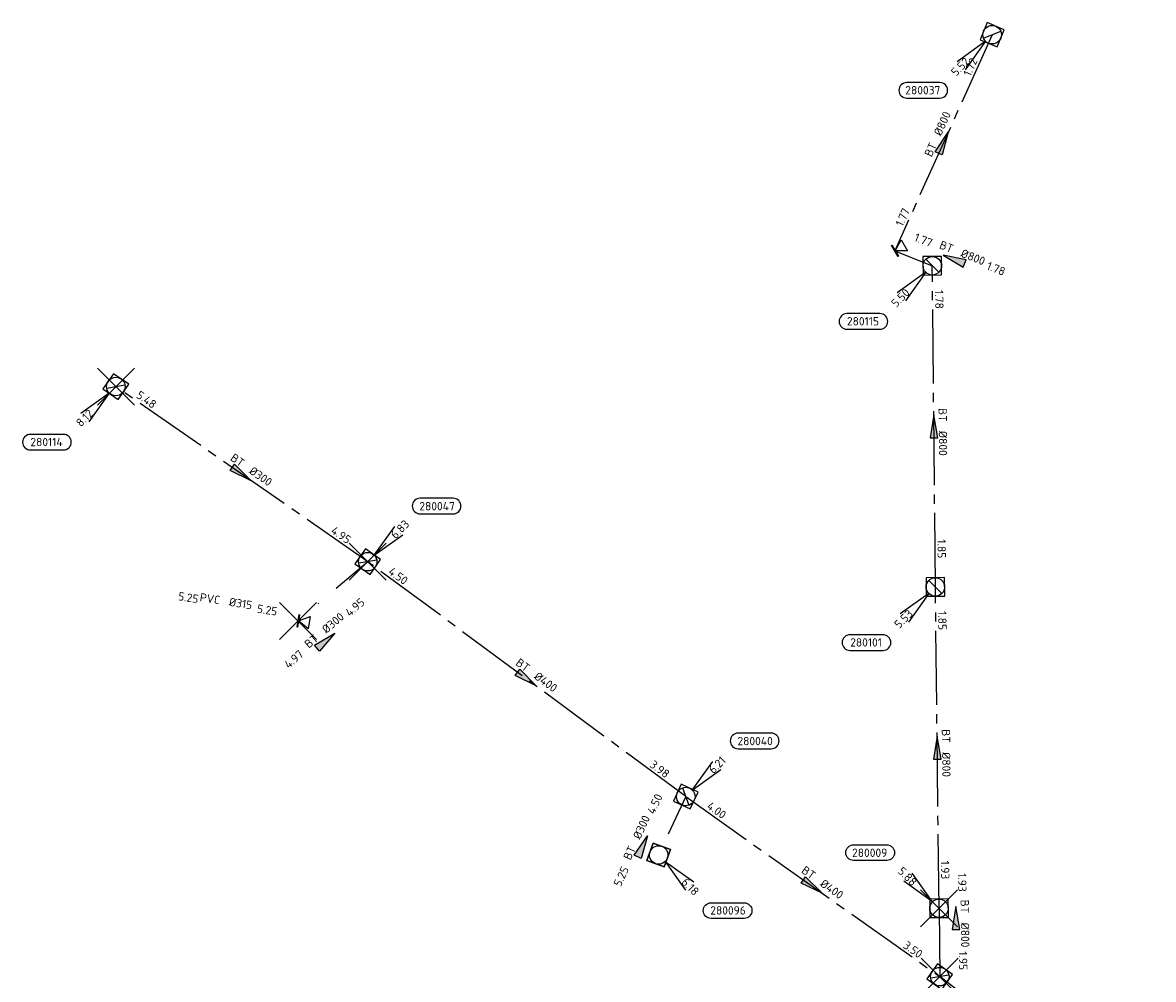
# Model space of a CAD drawing. Header units: metres. Extents: x 153343 to 157271, y 461673 to 467005.
# Tile 3 of 191: x 154419 to 154602, y 462715 to 462871. Entities that reach past the tile are written whole.
import ezdxf
from ezdxf.enums import TextEntityAlignment as Align

# ---------------------------------------------------------------- set-up
doc = ezdxf.new("R2010")
doc.units = ezdxf.units.M
doc.header["$LTSCALE"] = 0.75
doc.header["$PDMODE"] = 3
doc.header["$PDSIZE"] = 3
doc.linetypes.add('RI-GWA_BETON', pattern=[22, 16, -2, 2, -2])
doc.linetypes.add('RI-VWA_BETON', pattern=[19, 9, -5, 0, -5])
doc.layers.get('0').update_dxf_attribs({"lineweight": 25})
doc.layers.get('defpoints').update_dxf_attribs({"lineweight": 25})
for name, color, linetype, lineweight in [('B-OI-RI-GWA_HULPSTUK-S @ 0.75', 11, 'Continuous', 25), ('B-OI-RI-GWA_PUTNUMMER-S @ 0.75', 11, 'Continuous', 25), ('B-OI-RI-GWA_STROOMRICHTING-S @ 0.75', 11, 'Continuous', 25), ('B-OI-RI-HWA_STROOMRICHTING-S @ 0.75', 151, 'Continuous', 25), ('B-OI-RI-VWA_HULPSTUK-S @ 0.75', 33, 'Continuous', 25), ('B-OI-RI-VWA_RIOOLPUT_INSPECTIEPUT-S', 33, 'Continuous', 25), ('B-OI-RI-VWA_STROOMRICHTING-S @ 0.75', 33, 'Continuous', 25)]:
    doc.layers.add(name, color=color, linetype=linetype, lineweight=lineweight)
for name, color, linetype in [('B-OI-RI-GWA_RIOOLPUT_INSPECTIEPUT-S @ 0.75', 11, 'Continuous'), ('B-OI-RI-GWA_TRANSPORTLEIDING_BETON_300-G', 11, 'RI-GWA_BETON'), ('B-OI-RI-GWA_TRANSPORTLEIDING_BETON_400-G', 11, 'RI-GWA_BETON'), ('B-OI-RI-GWA_TRANSPORTLEIDING_BETON_800-G', 11, 'RI-GWA_BETON'), ('B-OI-RI-VWA_PUTNUMMER-S @ 0.75', 33, 'Continuous'), ('B-OI-RI-VWA_TRANSPORTLEIDING_BETON_300-G', 33, 'RI-VWA_BETON')]:
    doc.layers.add(name, color=color, linetype=linetype)
doc.layers.add('inspectieput', color=7, linetype='Continuous', plot=False)
doc.layers.add('terugslagklep', color=7, linetype='Continuous', plot=False)
doc.styles.add('NLCS-ISO', font='isocpeur.ttf')

# ---------------------------------------------------------------- blocks, each defined once
blk = doc.blocks.new('*U2490')
at = {"ltscale": 0.1}
blk.add_hatch(color=256, dxfattribs=at).paths.add_polyline_path([(-2.5, 0), (2.5, -0.83), (2.5, 0.83)])
at = {"ltscale": 0.1, "flags": 128}
blk.add_lwpolyline([(-2.5, 0), (2.5, -0.83), (2.5, 0.83)], close=True, dxfattribs=at)
at = {"ltscale": 0.1, "style": 'NLCS-ISO'}
for tag, p in [('MAT', (-1, 0.5)), ('BOBL', (-25.4, 0))]:
    blk.add_attdef(tag, text='', height=1.8, dxfattribs=at).set_placement(p, align=Align.BOTTOM_RIGHT)
for tag, p in [('DIA', (1, 0.5)), ('BOBR', (24.45, -0.01))]:
    blk.add_attdef(tag, text='', height=1.8, dxfattribs=at).set_placement(p, align=Align.BOTTOM_LEFT)
at = {"layer": 'defpoints', "ltscale": 0.1, "style": 'NLCS-ISO', "flags": 1}
blk.add_attdef('JVA', text='', height=1.8, dxfattribs=at).set_placement((0, -1), align=Align.TOP_CENTER)
blk = doc.blocks.new('*U80')
at = {"ltscale": 0.1}
blk.add_hatch(color=256, dxfattribs=at).paths.add_polyline_path([(-2.5, 0), (2.5, -0.83), (2.5, 0.83)])
at = {"ltscale": 0.1, "flags": 128}
blk.add_lwpolyline([(-2.5, 0), (2.5, -0.83), (2.5, 0.83)], close=True, dxfattribs=at)
at = {"ltscale": 0.1, "style": 'NLCS-ISO'}
for tag, p in [('MAT', (-1, 0.5)), ('BOBL', (-5.66, 0))]:
    blk.add_attdef(tag, text='', height=1.8, dxfattribs=at).set_placement(p, align=Align.BOTTOM_RIGHT)
for tag, p in [('DIA', (1, 0.5)), ('BOBR', (7.22, 0))]:
    blk.add_attdef(tag, text='', height=1.8, dxfattribs=at).set_placement(p, align=Align.BOTTOM_LEFT)
at = {"layer": 'defpoints', "ltscale": 0.1, "style": 'NLCS-ISO', "flags": 1}
blk.add_attdef('JVA', text='', height=1.8, dxfattribs=at).set_placement((0, -1), align=Align.TOP_CENTER)
blk = doc.blocks.new('*U2477')
at = {"ltscale": 0.1, "style": 'NLCS-ISO'}
for tag, p in [('MAT', (-1, 0.5)), ('BOBL', (-5.66, 0))]:
    blk.add_attdef(tag, text='', height=1.8, dxfattribs=at).set_placement(p, align=Align.BOTTOM_RIGHT)
for tag, p in [('DIA', (1, 0.5)), ('BOBR', (7.22, 0))]:
    blk.add_attdef(tag, text='', height=1.8, dxfattribs=at).set_placement(p, align=Align.BOTTOM_LEFT)
at = {"layer": 'defpoints', "ltscale": 0.1, "style": 'NLCS-ISO', "flags": 1}
blk.add_attdef('JVA', text='', height=1.8, dxfattribs=at).set_placement((0, -1), align=Align.TOP_CENTER)
blk = doc.blocks.new('*U2478')
at = {"ltscale": 0.1}
blk.add_hatch(color=256, dxfattribs=at).paths.add_polyline_path([(2.5, 0), (-2.5, -0.83), (-2.5, 0.83)])
at = {"ltscale": 0.1, "flags": 128}
blk.add_lwpolyline([(2.5, 0), (-2.5, -0.83), (-2.5, 0.83)], close=True, dxfattribs=at)
at = {"ltscale": 0.1, "style": 'NLCS-ISO'}
for tag, p in [('MAT', (-1, 0.5)), ('BOBL', (-23.85, 0))]:
    blk.add_attdef(tag, text='', height=1.8, dxfattribs=at).set_placement(p, align=Align.BOTTOM_RIGHT)
for tag, p in [('DIA', (1, 0.5)), ('BOBR', (22.9, -0.01))]:
    blk.add_attdef(tag, text='', height=1.8, dxfattribs=at).set_placement(p, align=Align.BOTTOM_LEFT)
at = {"layer": 'defpoints', "ltscale": 0.1, "style": 'NLCS-ISO', "flags": 1}
blk.add_attdef('JVA', text='', height=1.8, dxfattribs=at).set_placement((0, -1), align=Align.TOP_CENTER)
blk = doc.blocks.new('*U2479')
at = {"ltscale": 0.1}
blk.add_hatch(color=256, dxfattribs=at).paths.add_polyline_path([(2.5, 0), (-2.5, -0.83), (-2.5, 0.83)])
at = {"ltscale": 0.1, "flags": 128}
blk.add_lwpolyline([(2.5, 0), (-2.5, -0.83), (-2.5, 0.83)], close=True, dxfattribs=at)
at = {"ltscale": 0.1, "style": 'NLCS-ISO'}
for tag, p in [('MAT', (-1, 0.5)), ('BOBL', (-5.66, 0))]:
    blk.add_attdef(tag, text='', height=1.8, dxfattribs=at).set_placement(p, align=Align.BOTTOM_RIGHT)
for tag, p in [('DIA', (1, 0.5)), ('BOBR', (7.22, 0))]:
    blk.add_attdef(tag, text='', height=1.8, dxfattribs=at).set_placement(p, align=Align.BOTTOM_LEFT)
at = {"layer": 'defpoints', "ltscale": 0.1, "style": 'NLCS-ISO', "flags": 1}
blk.add_attdef('JVA', text='', height=1.8, dxfattribs=at).set_placement((0, -1), align=Align.TOP_CENTER)
blk = doc.blocks.new('*U2471')
at = {"ltscale": 0.1}
blk.add_hatch(color=256, dxfattribs=at).paths.add_polyline_path([(2.5, 0), (-2.5, -0.83), (-2.5, 0.83)])
at = {"ltscale": 0.1, "flags": 128}
blk.add_lwpolyline([(2.5, 0), (-2.5, -0.83), (-2.5, 0.83)], close=True, dxfattribs=at)
at = {"ltscale": 0.1, "style": 'NLCS-ISO'}
for tag, p in [('MAT', (-1, 0.5)), ('BOBL', (-5.66, 0))]:
    blk.add_attdef(tag, text='', height=1.8, dxfattribs=at).set_placement(p, align=Align.BOTTOM_RIGHT)
for tag, p in [('DIA', (1, 0.5)), ('BOBR', (7.22, 0))]:
    blk.add_attdef(tag, text='', height=1.8, dxfattribs=at).set_placement(p, align=Align.BOTTOM_LEFT)
at = {"layer": 'defpoints', "ltscale": 0.1, "style": 'NLCS-ISO', "flags": 1}
blk.add_attdef('JVA', text='', height=1.8, dxfattribs=at).set_placement((0, -1), align=Align.TOP_CENTER)
blk = doc.blocks.new('*U2457')
at = {"ltscale": 0.1}
blk.add_hatch(color=256, dxfattribs=at).paths.add_polyline_path([(2.5, 0), (-2.5, -0.83), (-2.5, 0.83)])
at = {"ltscale": 0.1, "flags": 128}
blk.add_lwpolyline([(2.5, 0), (-2.5, -0.83), (-2.5, 0.83)], close=True, dxfattribs=at)
at = {"ltscale": 0.1, "style": 'NLCS-ISO'}
for tag, p in [('MAT', (-1, 0.5)), ('BOBL', (-33.42, 0))]:
    blk.add_attdef(tag, text='', height=1.8, dxfattribs=at).set_placement(p, align=Align.BOTTOM_RIGHT)
for tag, p in [('DIA', (1, 0.5)), ('BOBR', (32.48, -0.01))]:
    blk.add_attdef(tag, text='', height=1.8, dxfattribs=at).set_placement(p, align=Align.BOTTOM_LEFT)
at = {"layer": 'defpoints', "ltscale": 0.1, "style": 'NLCS-ISO', "flags": 1}
blk.add_attdef('JVA', text='', height=1.8, dxfattribs=at).set_placement((0, -1), align=Align.TOP_CENTER)
blk = doc.blocks.new('*U2458')
at = {"ltscale": 0.1}
blk.add_hatch(color=256, dxfattribs=at).paths.add_polyline_path([(2.5, 0), (-2.5, -0.83), (-2.5, 0.83)])
at = {"ltscale": 0.1, "flags": 128}
blk.add_lwpolyline([(2.5, 0), (-2.5, -0.83), (-2.5, 0.83)], close=True, dxfattribs=at)
at = {"ltscale": 0.1, "style": 'NLCS-ISO'}
for tag, p in [('MAT', (-1, 0.5)), ('BOBL', (-24.34, 0))]:
    blk.add_attdef(tag, text='', height=1.8, dxfattribs=at).set_placement(p, align=Align.BOTTOM_RIGHT)
for tag, p in [('DIA', (1, 0.5)), ('BOBR', (23.39, -0.01))]:
    blk.add_attdef(tag, text='', height=1.8, dxfattribs=at).set_placement(p, align=Align.BOTTOM_LEFT)
at = {"layer": 'defpoints', "ltscale": 0.1, "style": 'NLCS-ISO', "flags": 1}
blk.add_attdef('JVA', text='', height=1.8, dxfattribs=at).set_placement((0, -1), align=Align.TOP_CENTER)
blk = doc.blocks.new('*U2456')
at = {"ltscale": 0.1}
blk.add_hatch(color=256, dxfattribs=at).paths.add_polyline_path([(2.5, 0), (-2.5, -0.83), (-2.5, 0.83)])
at = {"ltscale": 0.1, "flags": 128}
blk.add_lwpolyline([(2.5, 0), (-2.5, -0.83), (-2.5, 0.83)], close=True, dxfattribs=at)
at = {"ltscale": 0.1, "style": 'NLCS-ISO'}
for tag, p in [('MAT', (-1, 0.5)), ('BOBL', (-16.31, 0))]:
    blk.add_attdef(tag, text='', height=1.8, dxfattribs=at).set_placement(p, align=Align.BOTTOM_RIGHT)
for tag, p in [('DIA', (1, 0.5)), ('BOBR', (15.37, 0))]:
    blk.add_attdef(tag, text='', height=1.8, dxfattribs=at).set_placement(p, align=Align.BOTTOM_LEFT)
at = {"layer": 'defpoints', "ltscale": 0.1, "style": 'NLCS-ISO', "flags": 1}
blk.add_attdef('JVA', text='', height=1.8, dxfattribs=at).set_placement((0, -1), align=Align.TOP_CENTER)
blk = doc.blocks.new('*U2463')
at = {"ltscale": 0.1}
blk.add_hatch(color=256, dxfattribs=at).paths.add_polyline_path([(-2.5, 0), (2.5, -0.83), (2.5, 0.83)])
at = {"ltscale": 0.1, "flags": 128}
blk.add_lwpolyline([(-2.5, 0), (2.5, -0.83), (2.5, 0.83)], close=True, dxfattribs=at)
at = {"ltscale": 0.1, "style": 'NLCS-ISO'}
for tag, p in [('MAT', (-1, 0.5)), ('BOBL', (-25.41, 0))]:
    blk.add_attdef(tag, text='', height=1.8, dxfattribs=at).set_placement(p, align=Align.BOTTOM_RIGHT)
for tag, p in [('DIA', (1, 0.5)), ('BOBR', (24.47, -0.01))]:
    blk.add_attdef(tag, text='', height=1.8, dxfattribs=at).set_placement(p, align=Align.BOTTOM_LEFT)
at = {"layer": 'defpoints', "ltscale": 0.1, "style": 'NLCS-ISO', "flags": 1}
blk.add_attdef('JVA', text='', height=1.8, dxfattribs=at).set_placement((0, -1), align=Align.TOP_CENTER)
blk = doc.blocks.new('B-SRI-PUT_GWA-SO')
blk.add_line((-1.41, -1.41), (1.41, 1.41))
at = {"lineweight": -3, "flags": 128}
blk.add_lwpolyline([(2, -2), (2, 2), (-2, 2), (-2, -2)], close=True, dxfattribs=at)
at = {"lineweight": -3}
blk.add_circle((0, 0), 2, dxfattribs=at)
blk = doc.blocks.new('*U2452')
for q in [(-7.6, -5.83), (-5.83, -7.6)]:
    blk.add_line((-1.41, -1.41), q)
blk.add_lwpolyline([(-18.48, -13.72), (-11.32, -13.72, 1), (-11.32, -10.34), (-18.48, -10.34, 1)], format="xyb", close=True)
at = {"ltscale": 0.1, "style": 'NLCS-ISO'}
blk.add_attdef('PUTHGT', text='', height=1.8, rotation=45, dxfattribs=at).set_placement((-8.44, -8.48), align=Align.MIDDLE_LEFT)
blk.add_attdef('PUTNR', text='', height=1.8, dxfattribs=at).set_placement((-15, -10.2), align=Align.MIDDLE_CENTER)
blk = doc.blocks.new('*U2446')
for q in [(-7.6, -5.83), (-5.83, -7.6)]:
    blk.add_line((-1.41, -1.41), q)
blk.add_lwpolyline([(-18.48, -13.72), (-11.32, -13.72, 1), (-11.32, -10.34), (-18.48, -10.34, 1)], format="xyb", close=True)
at = {"ltscale": 0.1, "style": 'NLCS-ISO'}
blk.add_attdef('PUTHGT', text='', height=1.8, rotation=45, dxfattribs=at).set_placement((-8.44, -8.48), align=Align.MIDDLE_LEFT)
blk.add_attdef('PUTNR', text='', height=1.8, dxfattribs=at).set_placement((-15, -10.2), align=Align.MIDDLE_CENTER)
blk = doc.blocks.new('SRI-HULP_KEERKLEP-SO')
at = {"ltscale": 0.1}
blk.add_hatch(color=256, dxfattribs=at).paths.add_polyline_path([(0, -1.37), (-0.11, -1.37), (-0.11, 1.37), (0, 1.37)])
for p, q in [((-2.41, 1.37), (-0.11, 0)), ((-0.11, 0), (-2.41, -1.37))]:
    blk.add_line(p, q)
for p, q in [((-2.41, -1.37), (-2.41, 1.37)), ((-0.11, -1.37), (-0.11, 1.37)), ((-0.11, 0), (0, 0)), ((0, -1.37), (0, 1.37))]:
    blk.add_line(p, q, dxfattribs=at)
at = {"ltscale": 0.1, "flags": 128}
blk.add_lwpolyline([(0, -1.37), (-0.11, -1.37), (-0.11, 1.37), (0, 1.37)], close=True, dxfattribs=at)
blk = doc.blocks.new('B-SRI-PUT_VWA-SO')
at = {"flags": 128}
blk.add_lwpolyline([(-2, 2), (2, 2), (2, -2), (-2, -2)], close=True, dxfattribs=at)
at = {"lineweight": -3, "flags": 128}
blk.add_lwpolyline([(2, -2), (2, 2), (-2, 2), (-2, -2)], close=True, dxfattribs=at)
at = {"lineweight": -3}
blk.add_circle((0, 0), 2, dxfattribs=at)
blk = doc.blocks.new('*U2449')
for q in [(5.83, -7.6), (7.6, -5.83)]:
    blk.add_line((1.41, -1.41), q)
blk.add_lwpolyline([(18.48, -13.72), (11.32, -13.72, -1), (11.32, -10.34), (18.48, -10.34, -1)], format="xyb", close=True)
at = {"ltscale": 0.1, "style": 'NLCS-ISO'}
blk.add_attdef('PUTHGT', text='', height=1.8, rotation=315, dxfattribs=at).set_placement((5.39, -5.43), align=Align.MIDDLE_LEFT)
blk.add_attdef('PUTNR', text='', height=1.8, dxfattribs=at).set_placement((15, -10.2), align=Align.MIDDLE_CENTER)
blk = doc.blocks.new('*U2496')
for q in [(5.83, 7.6), (7.6, 5.83)]:
    blk.add_line((1.41, 1.41), q)
blk.add_lwpolyline([(18.48, 13.72), (11.32, 13.72, 1), (11.32, 10.34), (18.48, 10.34, 1)], format="xyb", close=True)
at = {"ltscale": 0.1, "style": 'NLCS-ISO'}
blk.add_attdef('PUTHGT', text='', height=1.8, rotation=45, dxfattribs=at).set_placement((5.39, 5.43), align=Align.MIDDLE_LEFT)
blk.add_attdef('PUTNR', text='', height=1.8, dxfattribs=at).set_placement((15, 12), align=Align.MIDDLE_CENTER)
blk = doc.blocks.new('*U2438')
for q in [(-7.6, -5.83), (-5.83, -7.6)]:
    blk.add_line((-1.41, -1.41), q)
blk.add_lwpolyline([(-18.48, -13.72), (-11.32, -13.72, 1), (-11.32, -10.34), (-18.48, -10.34, 1)], format="xyb", close=True)
at = {"ltscale": 0.1, "style": 'NLCS-ISO'}
blk.add_attdef('PUTHGT', text='', height=1.8, rotation=45, dxfattribs=at).set_placement((-8.44, -8.48), align=Align.MIDDLE_LEFT)
blk.add_attdef('PUTNR', text='', height=1.8, dxfattribs=at).set_placement((-15, -10.2), align=Align.MIDDLE_CENTER)
blk = doc.blocks.new('*U2440')
for q in [(-7.6, -5.83), (-5.83, -7.6)]:
    blk.add_line((-1.41, -1.41), q)
blk.add_lwpolyline([(-18.48, -13.72), (-11.32, -13.72, 1), (-11.32, -10.34), (-18.48, -10.34, 1)], format="xyb", close=True)
at = {"ltscale": 0.1, "style": 'NLCS-ISO'}
blk.add_attdef('PUTHGT', text='', height=1.8, rotation=45, dxfattribs=at).set_placement((-8.44, -8.48), align=Align.MIDDLE_LEFT)
blk.add_attdef('PUTNR', text='', height=1.8, dxfattribs=at).set_placement((-15, -10.2), align=Align.MIDDLE_CENTER)
blk = doc.blocks.new('*U2442')
for q in [(-5.83, 7.6), (-7.6, 5.83)]:
    blk.add_line((-1.41, 1.41), q)
blk.add_lwpolyline([(-18.48, 13.72), (-11.32, 13.72, -1), (-11.32, 10.34), (-18.48, 10.34, -1)], format="xyb", close=True)
at = {"ltscale": 0.1, "style": 'NLCS-ISO'}
blk.add_attdef('PUTNR', text='', height=1.8, dxfattribs=at).set_placement((-15, 12), align=Align.MIDDLE_CENTER)
blk.add_attdef('PUTHGT', text='', height=1.8, rotation=315, dxfattribs=at).set_placement((-8.44, 8.48), align=Align.MIDDLE_LEFT)

msp = doc.modelspace()

# ---------------------------------------------------------------- linework, layer by layer
at = {"layer": 'B-OI-RI-GWA_TRANSPORTLEIDING_BETON_300-G', "transparency": 33554610}
msp.add_line((154474.6, 462783.2), (154433.73, 462811.61), dxfattribs=at)
at = {"layer": 'B-OI-RI-GWA_TRANSPORTLEIDING_BETON_400-G', "transparency": 33554610}
for q in [(154474.6, 462783.2), (154567.41, 462715.89)]:
    msp.add_line((154526.2, 462745.1), q, dxfattribs=at)
at = {"layer": 'B-OI-RI-GWA_TRANSPORTLEIDING_BETON_800-G', "transparency": 33554610}
for p, q in [((154575.91, 462868.68), (154560.1, 462833.6)), ((154560.1, 462833.6), (154566.2, 462831.2)), ((154566.7, 462779.1), (154566.2, 462831.2)), ((154567.29, 462726.98), (154566.7, 462779.1)), ((154567.29, 462726.98), (154567.41, 462715.89)), ((154602.07, 462689.3), (154567.41, 462715.89))]:
    msp.add_line(p, q, dxfattribs=at)
at = {"layer": 'B-OI-RI-VWA_TRANSPORTLEIDING_BETON_300-G', "transparency": 33554610}
for p, q in [((154474.6, 462783.2), (154463.3, 462773.6)), ((154474.6, 462783.2), (154463.3, 462773.6)), ((154526.2, 462745.1), (154521.81, 462735.63))]:
    msp.add_line(p, q, dxfattribs=at)
at = {"layer": 'inspectieput', "transparency": 33554610}
for p in [(154433.73, 462811.61), (154474.6, 462783.2), (154567.29, 462726.98), (154567.41, 462715.89)]:
    msp.add_point(p, dxfattribs=at)
at = {"layer": 'terugslagklep', "transparency": 33554610}
msp.add_point((154463.3, 462773.6), dxfattribs=at)

# ---------------------------------------------------------------- block references
at = {"layer": 'B-OI-RI-GWA_HULPSTUK-S @ 0.75', "transparency": 33554610, "xscale": 0.75, "yscale": 0.75, "zscale": 0.75, "rotation": 210.6577739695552}
msp.add_blockref('SRI-HULP_KEERKLEP-SO', (154560.1, 462833.6), dxfattribs=at)
at = {"layer": 'B-OI-RI-GWA_PUTNUMMER-S @ 0.75', "transparency": 33554610}
ref = msp.add_blockref('*U2438', (154575.91, 462868.68), dxfattribs=dict(at, xscale=0.75, yscale=0.75, zscale=0.75))
ref.add_attrib('PUTNR', '280037', dxfattribs={"layer": '0', "ltscale": 0.1, "height": 1.35, "style": 'NLCS-ISO'}).set_placement((154564.66, 462859.68), align=Align.MIDDLE_CENTER)
ref.add_attrib('PUTHGT', '5.52', dxfattribs={"layer": '0', "ltscale": 0.1, "height": 1.35, "rotation": 45, "style": 'NLCS-ISO'}).set_placement((154569.58, 462862.32), align=Align.MIDDLE_LEFT)
ref = msp.add_blockref('*U2452', (154566.2, 462831.2), dxfattribs=dict(at, xscale=0.75, yscale=0.75, zscale=0.75))
ref.add_attrib('PUTNR', '280115', dxfattribs={"layer": '0', "ltscale": 0.1, "height": 1.35, "style": 'NLCS-ISO'}).set_placement((154554.95, 462822.2), align=Align.MIDDLE_CENTER)
ref.add_attrib('PUTHGT', '5.50', dxfattribs={"layer": '0', "ltscale": 0.1, "height": 1.35, "rotation": 45, "style": 'NLCS-ISO'}).set_placement((154559.87, 462824.84), align=Align.MIDDLE_LEFT)
ref = msp.add_blockref('*U2446', (154433.73, 462811.61), dxfattribs=dict(at, xscale=0.75, yscale=0.75, zscale=0.75))
ref.add_attrib('PUTNR', '280114', dxfattribs={"layer": '0', "ltscale": 0.1, "height": 1.35, "style": 'NLCS-ISO'}).set_placement((154422.48, 462802.61), align=Align.MIDDLE_CENTER)
ref.add_attrib('PUTHGT', '8.12', dxfattribs={"layer": '0', "ltscale": 0.1, "height": 1.35, "rotation": 45, "style": 'NLCS-ISO'}).set_placement((154427.59, 462805.44), align=Align.MIDDLE_LEFT)
at = {"layer": 'B-OI-RI-GWA_PUTNUMMER-S @ 0.75', "transparency": 33554610, "xscale": 0.75, "yscale": 0.75, "zscale": 0.75}
for name, p, values in [('*U2496', (154474.6, 462783.2), {'PUTNR': '280047', 'PUTHGT': '6.83'}), ('*U2496', (154526.2, 462745.1), {'PUTNR': '280040', 'PUTHGT': '6.21'}), ('*U2442', (154567.29, 462726.98), {'PUTNR': '280009', 'PUTHGT': '5.88'})]:
    msp.add_blockref(name, p, dxfattribs=at).add_auto_attribs(values)
at = {"layer": 'B-OI-RI-GWA_PUTNUMMER-S @ 0.75', "transparency": 33554610}
ref = msp.add_blockref('*U2440', (154566.7, 462779.1), dxfattribs=dict(at, xscale=0.75, yscale=0.75, zscale=0.75))
ref.add_attrib('PUTNR', '280101', dxfattribs={"layer": '0', "ltscale": 0.1, "height": 1.35, "style": 'NLCS-ISO'}).set_placement((154555.45, 462770.1), align=Align.MIDDLE_CENTER)
ref.add_attrib('PUTHGT', '5.53', dxfattribs={"layer": '0', "ltscale": 0.1, "height": 1.35, "rotation": 45, "style": 'NLCS-ISO'}).set_placement((154560.37, 462772.74), align=Align.MIDDLE_LEFT)
at = {"layer": 'B-OI-RI-GWA_RIOOLPUT_INSPECTIEPUT-S @ 0.75', "transparency": 33554610}
for p, xscale, yscale, zscale, rotation in [((154575.91, 462868.68), 0.7499999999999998, 0.7499999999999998, 0.7499999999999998, 337.3927316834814), ((154566.2, 462831.2), 0.7500000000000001, 0.7500000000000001, 0.7500000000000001, 270.5498466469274), ((154433.73, 462811.61), 0.7499999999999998, 0.7499999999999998, 0.7499999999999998, 325.1956424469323), ((154474.6, 462783.2), 0.7500000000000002, 0.7500000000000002, 0.7500000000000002, 145.1956424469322), ((154566.7, 462779.1), 0.7500000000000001, 0.7500000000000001, 0.7500000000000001, 90.54984664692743), ((154526.2, 462745.1), 0.75, 0.75, 0.75, 245.1290151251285), ((154567.29, 462726.98), 0.75, 0.75, 0.75, 90.648562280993), ((154567.41, 462715.89), 0.75, 0.75, 0.75, 144.6706599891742)]:
    msp.add_blockref('B-SRI-PUT_GWA-SO', p, dxfattribs=dict(at, xscale=xscale, yscale=yscale, zscale=zscale, rotation=rotation))
at = {"layer": 'B-OI-RI-GWA_STROOMRICHTING-S @ 0.75', "transparency": 33554610}
for name, p, xscale, yscale, zscale, rotation, values in [('*U2456', (154568.01, 462851.14), 0.75, 0.75, 0.75, 65.73966516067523, {'MAT': 'BT', 'DIA': '%%c800', 'BOBL': '1.77', 'BOBR': '1.72'}), ('*U80', (154569.7, 462832.26), 0.7500000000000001, 0.7500000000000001, 0.7500000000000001, 338.5232090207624, {'MAT': 'BT', 'DIA': '%%c800', 'BOBL': '1.77', 'BOBR': '1.78'}), ('*U2490', (154566.45, 462805.15), 0.7500000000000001, 0.7500000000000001, 0.7500000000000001, 270.5498466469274, {'MAT': 'BT', 'DIA': '%%c800', 'BOBL': '1.78', 'BOBR': '1.85'}), ('*U2478', (154454.17, 462797.41), 0.7499999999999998, 0.7499999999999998, 0.7499999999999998, 325.1956424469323, {'MAT': 'BT', 'DIA': '%%c300', 'BOBL': '5.48', 'BOBR': '4.95'}), ('*U2457', (154500.4, 462764.15), 0.7499999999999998, 0.7499999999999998, 0.7499999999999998, 323.5588747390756, {'MAT': 'BT', 'DIA': '%%c400', 'BOBL': '4.50', 'BOBR': '3.98'}), ('*U2463', (154566.99, 462753.04), 0.75, 0.75, 0.75, 270.648562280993, {'MAT': 'BT', 'DIA': '%%c800', 'BOBL': '1.85', 'BOBR': '1.93'}), ('*U2458', (154546.8, 462730.49), 0.75, 0.75, 0.75, 324.6706599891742, {'MAT': 'BT', 'DIA': '%%c400', 'BOBL': '4.00', 'BOBR': '3.50'}), ('*U80', (154570.04, 462725.4), 0.75, 0.75, 0.75, 270.61994817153, {'MAT': 'BT', 'DIA': '%%c800', 'BOBL': '1.93', 'BOBR': '1.95'})]:
    msp.add_blockref(name, p, dxfattribs=dict(at, xscale=xscale, yscale=yscale, zscale=zscale, rotation=rotation)).add_auto_attribs(values)
at = {"layer": 'B-OI-RI-HWA_STROOMRICHTING-S @ 0.75', "transparency": 33554610, "xscale": 0.7500000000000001, "yscale": 0.7500000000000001, "zscale": 0.7500000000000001, "rotation": 351.0273733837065}
msp.add_blockref('*U2477', (154451.15, 462775.39), dxfattribs=at).add_auto_attribs({'MAT': 'PVC', 'DIA': '%%c315', 'BOBL': '5.25', 'BOBR': '5.25'})
at = {"layer": 'B-OI-RI-VWA_HULPSTUK-S @ 0.75', "transparency": 33554610, "xscale": 0.7500000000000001, "yscale": 0.7500000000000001, "zscale": 0.7500000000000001, "rotation": 171.0273733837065}
msp.add_blockref('SRI-HULP_KEERKLEP-SO', (154463.3, 462773.6), dxfattribs=at)
at = {"layer": 'B-OI-RI-VWA_PUTNUMMER-S @ 0.75', "transparency": 33554610}
ref = msp.add_blockref('*U2449', (154521.81, 462735.63), dxfattribs=dict(at, xscale=0.75, yscale=0.75, zscale=0.75))
ref.add_attrib('PUTNR', '280096', dxfattribs={"layer": '0', "ltscale": 0.1, "height": 1.35, "style": 'NLCS-ISO'}).set_placement((154533.06, 462726.63), align=Align.MIDDLE_CENTER)
ref.add_attrib('PUTHGT', '6.18', dxfattribs={"layer": '0', "ltscale": 0.1, "height": 1.35, "rotation": 315, "style": 'NLCS-ISO'}).set_placement((154525.85, 462731.56), align=Align.MIDDLE_LEFT)
at = {"layer": 'B-OI-RI-VWA_RIOOLPUT_INSPECTIEPUT-S', "transparency": 33554610, "xscale": 0.7500000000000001, "yscale": 0.7500000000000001, "zscale": 0.7500000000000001, "rotation": 250.1794995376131}
msp.add_blockref('B-SRI-PUT_VWA-SO', (154521.81, 462735.63), dxfattribs=at)
at = {"layer": 'B-OI-RI-VWA_STROOMRICHTING-S @ 0.75', "transparency": 33554610}
for name, p, xscale, yscale, zscale, rotation, values in [('*U2479', (154467.81, 462770.39), 0.7500000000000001, 0.7500000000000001, 0.7500000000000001, 40.34981515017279, {'MAT': 'BT', 'DIA': '%%c300', 'BOBL': '4.97', 'BOBR': '4.95'}), ('*U2471', (154519.18, 462737.04), 0.7499999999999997, 0.7499999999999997, 0.7499999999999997, 65.12901512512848, {'MAT': 'BT', 'DIA': '%%c300', 'BOBL': '5.25', 'BOBR': '4.50'})]:
    msp.add_blockref(name, p, dxfattribs=dict(at, xscale=xscale, yscale=yscale, zscale=zscale, rotation=rotation)).add_auto_attribs(values)

doc.saveas('drawing.dxf')
